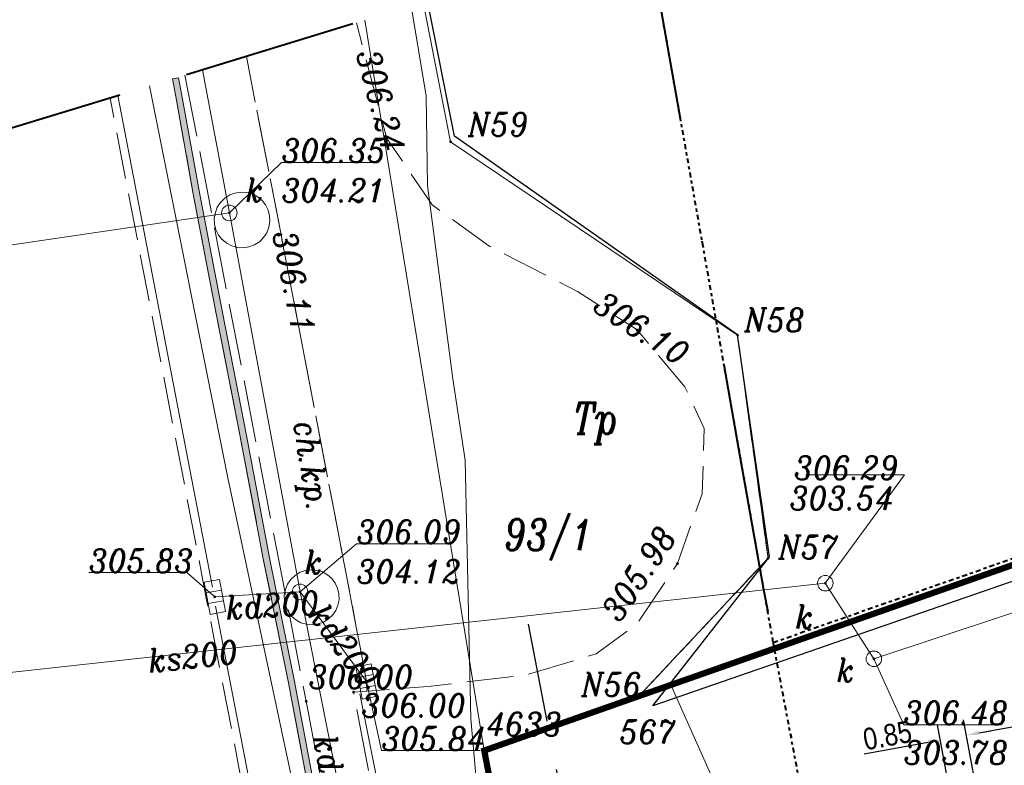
# Model space of a CAD drawing. Extents: x 779 to 3668, y -1329 to 9570.
# Tile 86 of 106: x 2148 to 2179, y -246 to -222. Entities that reach past the tile are written whole.
import ezdxf

# ---------------------------------------------------------------- set-up
doc = ezdxf.new("R2010")
doc.units = 0
for name, pattern in [('0.5_0.5', [1, 0.5, -0.5]), ('1.5_0.5', [2, 1.5, -0.5]), ('CENTER2', [1.125, 0.75, -0.125, 0.125, -0.125]), ('CIĄGłA', [0]), ('DGN Style 3', [7.83309, 5.595065, -2.238026]), ('DGN Style 4', [0.3202, 0.16, -0.08, 0.0002, -0.08]), ('HIDDEN2', [4.7625, 3.175, -1.5875]), ('mz2.0_0.5', [2.5, 2, -0.5])]:
    doc.linetypes.add(name, pattern=pattern)
for name, color, linetype, lineweight in [('203-punkt graniczny', 7, 'Continuous', 0), ('203-punkt graniczny-Atr103', 7, 'Continuous', 0), ('210-oznaczenie konturu użytku gruntowego', 7, 'Continuous', 0), ('211-numer działki ewidencyjnej', 7, 'Continuous', 0), ('217-kontur klasyfikacyjny', 7, 'Continuous', 0), ('218-kontur użytku gruntowego', 7, 'Continuous', 0), ('219-działka ewidencyjna', 7, 'Continuous', 0), ('AGP1_granica_opracow', 7, 'Continuous', 15), ('AGP1_HATCH', 7, 'Continuous', 5), ('chodnik (powierzchnia) - ob. projektowany', 7, 'Continuous', 0), ('chodnik (powierzchnia) - ob. projektowany-Atr17', 7, 'Continuous', 0), ('ekran akustyczny (linia) - ob. projektowany', 7, 'Continuous', 0), ('jezdnia (powierzchnia)', 7, 'Continuous', 0), ('kanał technologiczny (linia)', 7, 'Continuous', 0), ('komora podziemna - przewód kanalizacyjny (powierzchnia)-SK', 7, 'Continuous', 0), ('kratka ściekowa (punkt)-SK', 7, 'Continuous', 0), ('MPZP', 7, 'Continuous', 0), ('odwodnienie liniowe (linia)-SK', 7, 'Continuous', 0), ('ogrodzenie trwałe (linia)', 7, 'Continuous', 0), ('przewód elektroenergetyczny (linia)-SEPOD', 7, 'Continuous', 0), ('przewód gazowy (linia)-SG', 7, 'Continuous', 0), ('przewód kanalizacyjny (linia)-SK', 7, 'Continuous', 0), ('przewód kanalizacyjny (linia)-SK-Atr1', 7, 'Continuous', 0), ('punkt o określonej wysokości (sieć kanalizacyjna)-SK', 7, 'Continuous', 0), ('punkt o określonej wysokości (sieć kanalizacyjna)-SK - ob. w budowie', 7, 'Continuous', 0), ('punkt o określonej wysokości (sieć kanalizacyjna)-SK - ob. w budowie-Atr2', 7, 'Continuous', 0), ('punkt o określonej wysokości (sieć kanalizacyjna)-SK - ob. w budowie-Atr3', 7, 'Continuous', 0), ('punkt o określonej wysokości (sieć kanalizacyjna)-SK-Atr2', 7, 'Continuous', 0), ('punkt o określonej wysokości (sieć kanalizacyjna)-SK-Atr3', 7, 'Continuous', 0), ('punkt wysokościowy sztuczny', 7, 'Continuous', 0), ('punkt wysokościowy sztuczny-Atr2', 7, 'Continuous', 0), ('RTPW02', 7, 'Continuous', 0), ('właz okrągły - siec kanalizacyjna (punkt)-SK', 7, 'Continuous', 0), ('właz okrągły - siec kanalizacyjna (punkt)-SK-Atr17', 7, 'Continuous', 0), ('Zakres', 7, 'Continuous', 0), ('zz-legenda', 7, 'Continuous', 13), ('zz-wypełnienie-chodniki', 142, 'Continuous', 5)]:
    doc.layers.add(name, color=color, linetype=linetype, lineweight=lineweight)
doc.styles.add('ARIAL', font='ARIALN.TTF')
doc.styles.get("Standard").update_dxf_attribs({"font": 'arial.ttf'})
doc.styles.add('Style-ITALIC_1250', font='ITALIC_1250.shx')
doc.linetypes.add('902-500', pattern='A,3.75,[24,dgnlstyle-geo-mz.shx,S=0.002786,R=0,X=0,Y=0],3.75', length=7.5)
doc.dimstyles.new('z1do1', dxfattribs={"dimtxt": 0.7, "dimasz": 0.4, "dimexe": 0.5, "dimexo": 0.5, "dimgap": 0.1, "dimtad": 1, "dimrnd": 0.05, "dimzin": 0, "dimdsep": 46, "dimtxsty": 'ARIAL', "dimcen": 0.09, "dimazin": 0, "dimtfac": 1, "dimtofl": 0, "dimtmove": 0, "dimatfit": 3, "dimfxl": 1, "dimtolj": 1, "dimtzin": 0, "dimarcsym": 0})

# ---------------------------------------------------------------- blocks, each defined once
blk = doc.blocks.new('203')
at = {"linetype": 'Continuous', "lineweight": -2, "ltscale": 10}
h = blk.add_hatch(color=0, dxfattribs=at)
edge = h.paths.add_edge_path()
edge.add_arc((0, 0), 0.45, 0, 360)
blk = doc.blocks.new('US22')
at = {"color": 0, "linetype": 'Continuous', "lineweight": -2, "ltscale": 10}
blk.add_circle((0, 0), 2.5, dxfattribs=at)
blk = doc.blocks.new('PW01_1')
at = {"linetype": 'Continuous', "lineweight": 13, "ltscale": 10}
h = blk.add_hatch(color=0, dxfattribs=at)
edge = h.paths.add_edge_path()
edge.add_arc((0, 0), 0.45, 0, 360)
blk = doc.blocks.new('US05')
at = {"color": 0, "linetype": 'Continuous', "lineweight": 13, "ltscale": 10}
for p, q in [((-5.25, -2.5), (-5.25, 2.5)), ((-5.25, 2.5), (-1.75, 2.5)), ((-1.75, -2.5), (-1.75, 2.5)), ((-1.75, 2.5), (1.75, 2.5)), ((1.75, -2.5), (1.75, 2.5)), ((1.75, 2.5), (5.25, 2.5)), ((5.25, -2.5), (5.25, 2.5)), ((-5.25, -2.5), (-1.75, -2.5)), ((-1.75, -2.5), (1.75, -2.5)), ((1.75, -2.5), (5.25, -2.5))]:
    blk.add_line(p, q, dxfattribs=at)
blk = doc.blocks.new('PW02')
at = {"linetype": 'Continuous', "lineweight": 13, "ltscale": 10}
h = blk.add_hatch(color=0, dxfattribs=at)
edge = h.paths.add_edge_path()
edge.add_arc((0, 0), 0.45, 0, 360)
blk = doc.blocks.new('RTPW02')
at = {"layer": 'RTPW02', "linetype": 'Continuous', "lineweight": 13}
h = blk.add_hatch(color=7, dxfattribs=at)
edge = h.paths.add_edge_path()
edge.add_arc((0, 0), 0.045, 0, 360)
blk = doc.blocks.new('PZT MDCP podkład')
at = {"layer": '217-kontur klasyfikacyjny', "color": 8, "linetype": '1.5_0.5', "lineweight": 13, "flags": 128}
for points in [[(2104.806, 136.906), (2105.786, 129.736)], [(2105.786, 129.736), (2101.636, 125.306)]]:
    blk.add_lwpolyline(points, dxfattribs=at)
at = {"layer": '218-kontur użytku gruntowego', "color": 8, "linetype": '0.5_0.5', "lineweight": 13, "flags": 128}
for points in [[(2105.786, 129.736), (2104.806, 136.906)], [(2104.806, 136.906), (2105.786, 129.736)], [(2101.636, 125.306), (2105.786, 129.736)], [(2105.786, 129.736), (2101.636, 125.306)]]:
    blk.add_lwpolyline(points, dxfattribs=at)
at = {"layer": '219-działka ewidencyjna', "color": 8, "linetype": 'Continuous', "lineweight": 13, "flags": 128}
for points in [[(2094.705, 147.607), (2095.586, 143.126)], [(2092.828, 147.033), (2096.666, 123.556)], [(2095.586, 143.126), (2104.806, 136.906)], [(2102.666, 125.666), (2135.196, 137.086)], [(2104.806, 136.906), (2105.786, 129.736)], [(2101.636, 125.306), (2105.786, 129.736)], [(2102.666, 125.666), (2101.636, 125.306)], [(2102.666, 125.666), (2122.376, 81.446)], [(2096.666, 123.556), (2101.636, 125.306)], [(2100.586, 103.266), (2096.666, 123.556)]]:
    blk.add_lwpolyline(points, dxfattribs=at)
at = {"layer": 'chodnik (powierzchnia) - ob. projektowany', "color": 8, "linetype": 'mz2.0_0.5', "lineweight": 13, "flags": 128}
blk.add_lwpolyline([(2087.05, 145.266), (2087.05, 145.266), (2087.446, 143.206), (2091.006, 124.816), (2094.286, 107.736), (2095.816, 107.956), (2094.336, 115.646), (2092.466, 125.436), (2092.896, 125.466), (2092.886, 125.776), (2092.556, 127.526), (2090.136, 140.136), (2089.025, 145.87), (2089.025, 145.87)], dxfattribs=at)
at = {"layer": 'ekran akustyczny (linia) - ob. projektowany', "color": 8, "linetype": 'mz2.0_0.5', "lineweight": 13, "flags": 128}
blk.add_lwpolyline([(2086.645, 145.142), (2086.776, 144.456), (2087.306, 141.506), (2088.056, 137.596), (2088.826, 133.646), (2089.566, 129.716), (2090.366, 125.786), (2091.106, 121.856), (2091.886, 117.966), (2092.626, 114.026)], dxfattribs=at)
at = {"layer": 'jezdnia (powierzchnia)', "color": 8, "linetype": '1.5_0.5', "lineweight": 13, "flags": 128}
for points in [[(2089.025, 145.87), (2089.025, 145.87), (2090.136, 140.136), (2092.556, 127.526), (2092.886, 125.776), (2092.896, 125.466), (2094.866, 125.616), (2097.966, 125.976), (2100.266, 126.666), (2101.576, 127.626), (2102.876, 129.566), (2103.666, 131.806), (2103.736, 133.906), (2103.116, 135.246), (2101.576, 137.076), (2099.666, 138.316), (2096.816, 139.776), (2094.996, 141.096), (2093.536, 143.226), (2092.558, 146.951), (2092.558, 146.951)], [(2070.276, 140.136), (2073.698, 118.206), (2074.596, 113.606), (2077.106, 102.056), (2092.306, 104.766), (2090.666, 113.236), (2087.736, 128.446), (2084.644, 144.53)]]:
    blk.add_lwpolyline(points, dxfattribs=at)
at = {"layer": 'komora podziemna - przewód kanalizacyjny (powierzchnia)-SK', "color": 8, "linetype": 'Continuous', "lineweight": 13, "flags": 128}
for points in [[(2088.046, 140.296), (2087.996, 140.476), (2087.986, 140.666), (2088.026, 140.846), (2088.086, 141.026), (2088.196, 141.176), (2088.326, 141.316), (2088.486, 141.416), (2088.656, 141.476), (2088.846, 141.506), (2089.036, 141.496), (2089.216, 141.446), (2089.376, 141.356), (2089.526, 141.236), (2089.636, 141.096), (2089.726, 140.926), (2089.766, 140.746), (2089.776, 140.556), (2089.746, 140.376), (2089.676, 140.196), (2089.576, 140.046), (2089.446, 139.906), (2089.286, 139.806), (2089.106, 139.746), (2088.926, 139.716), (2088.736, 139.726), (2088.556, 139.776), (2088.396, 139.866), (2088.246, 139.986), (2088.126, 140.126), (2088.046, 140.296)], [(2091.896, 128.056), (2091.786, 127.906), (2091.656, 127.776), (2091.496, 127.686), (2091.326, 127.626), (2091.136, 127.596), (2090.956, 127.616), (2090.776, 127.666), (2090.616, 127.756), (2090.476, 127.876), (2090.366, 128.026), (2090.286, 128.196), (2090.246, 128.376), (2090.236, 128.556), (2090.276, 128.736), (2090.346, 128.906), (2090.456, 129.056), (2090.586, 129.186), (2090.746, 129.286), (2090.916, 129.346), (2091.106, 129.366), (2091.286, 129.346), (2091.466, 129.296), (2091.626, 129.206), (2091.766, 129.086), (2091.876, 128.936), (2091.956, 128.776), (2091.996, 128.596), (2092.006, 128.406), (2091.966, 128.226), (2091.896, 128.056)]]:
    blk.add_lwpolyline(points, close=True, dxfattribs=at)
at = {"layer": 'MPZP', "color": 8, "linetype": 'DGN Style 4', "lineweight": 40}
blk.add_line((2105.951, 127.031), (2101.919, 149.813), dxfattribs=at)
at = {"layer": 'MPZP', "color": 8, "linetype": 'DGN Style 4', "lineweight": 40, "flags": 128}
for points in [[(2105.951, 127.031), (2135.306, 137.337), (2141.691, 122.493), (2145.682, 112.37), (2151.584, 97.397), (2156.726, 83.081), (2162.409, 65.301), (2167.841, 43.184), (2173.517, 19.532), (2179.635, 13.841), (2188.833, 4.752), (2192.016, 1.92)], [(2134.413, -13.933), (2127.576, 9.996), (2122.802, 37.892), (2105.951, 127.031)]]:
    blk.add_lwpolyline(points, dxfattribs=at)
at = {"layer": 'odwodnienie liniowe (linia)-SK', "color": 8, "linetype": 'Continuous', "lineweight": 13}
for p, q in [((2084.891, 144.606), (2087.936, 128.806)), ((2088.036, 128.196), (2092.536, 104.766)), ((2096.146, 108.036), (2092.666, 125.376))]:
    blk.add_line(p, q, dxfattribs=at)
at = {"layer": 'ogrodzenie trwałe (linia)', "color": 8, "linetype": '902-500', "lineweight": 30, "flags": 128}
for points in [[(2102.086, 124.996), (2105.836, 129.786), (2104.806, 136.916), (2095.706, 143.306), (2094.845, 147.65)], [(2135.536, 136.576), (2102.086, 124.996)]]:
    blk.add_lwpolyline(points, dxfattribs=at)
at = {"layer": 'przewód elektroenergetyczny (linia)-SEPOD', "color": 8, "linetype": 'Continuous', "lineweight": 13, "flags": 128}
blk.add_lwpolyline([(2085.91, 144.917), (2088.426, 132.326), (2093.556, 108.186), (2094.666, 103.096), (2076.735, 99.552)], dxfattribs=at)
at = {"layer": 'przewód gazowy (linia)-SG', "color": 8, "linetype": 'Continuous', "lineweight": 13, "flags": 128}
blk.add_lwpolyline([(2094.318, 147.489), (2094.796, 144.586), (2094.846, 141.716), (2095.656, 135.506), (2096.056, 132.886), (2096.236, 124.576), (2096.896, 117.076), (2097.416, 113.846), (2098.816, 106.906)], dxfattribs=at)
at = {"layer": 'przewód kanalizacyjny (linia)-SK', "color": 8, "linetype": 'Continuous', "lineweight": 13, "flags": 128}
for points in [[(2087.611, 145.438), (2088.476, 140.836)], [(2088.476, 140.836), (2070.577, 138.208)], [(2088.476, 140.836), (2090.746, 128.656)], [(2072.621, 125.105), (2107.626, 128.936), (2109.186, 126.506), (2134.056, 134.756)], [(2090.746, 128.656), (2088.006, 128.496)], [(2090.746, 128.656), (2093.166, 116.456)], [(2090.746, 128.656), (2092.886, 125.776)]]:
    blk.add_lwpolyline(points, dxfattribs=at)
at = {"layer": 'punkt o określonej wysokości (sieć kanalizacyjna)-SK - ob. w budowie-Atr2', "color": 8, "lineweight": 13, "flags": 128}
for points in [[(2088.476, 140.836), (2090.156, 142.456), (2093.265, 142.456)], [(2090.746, 128.656), (2092.566, 130.206), (2095.638, 130.206)], [(2088.006, 128.496), (2087.106, 129.276), (2083.965, 129.276)], [(2092.886, 125.776), (2093.366, 123.556), (2096.539, 123.556)]]:
    blk.add_lwpolyline(points, dxfattribs=at)
at = {"layer": 'punkt o określonej wysokości (sieć kanalizacyjna)-SK-Atr2', "color": 8, "lineweight": 13, "flags": 128}
for points in [[(2107.626, 128.936), (2110.173, 132.422), (2107, 132.422)], [(2109.186, 126.506), (2110.146, 124.386), (2113.287, 124.386)]]:
    blk.add_lwpolyline(points, dxfattribs=at)
at = {"layer": 'Zakres', "color": 8, "linetype": 'DGN Style 3', "lineweight": 40, "flags": 128}
blk.add_lwpolyline([(2174.696, 172.586), (2130.246, 158.476), (2070.276, 140.136), (2076.276, 101.676), (2103.086, -22.494), (2224.436, 10.666), (2208.436, 67.156), (2203.276, 85.806), (2188.226, 134.806), (2174.696, 172.586)], close=True, dxfattribs=at)
at = {"layer": '203-punkt graniczny', "color": 8, "linetype": 'Continuous', "lineweight": 13, "xscale": 0.1, "yscale": 0.1, "zscale": 0.1}
for p in [(2095.586, 143.126), (2104.806, 136.906), (2105.786, 129.736), (2102.666, 125.666), (2101.636, 125.306), (2096.666, 123.556)]:
    blk.add_blockref('203', p, dxfattribs=at)
at = {"layer": 'kratka ściekowa (punkt)-SK', "color": 8, "linetype": 'Continuous', "lineweight": 13}
for p, xscale, yscale, zscale, rotation in [((2088.006, 128.496), 0.1, 0.1, 0.1, 280.64), ((2092.886, 125.776), 0.09999999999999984, 0.09999999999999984, 0.09999999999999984, 281.082)]:
    blk.add_blockref('US05', p, dxfattribs=dict(at, xscale=xscale, yscale=yscale, zscale=zscale, rotation=rotation))
at = {"layer": 'punkt o określonej wysokości (sieć kanalizacyjna)-SK', "color": 8, "linetype": 'Continuous', "lineweight": 13, "xscale": 0.1, "yscale": 0.1, "zscale": 0.1}
for p in [(2107.626, 128.936), (2109.186, 126.506)]:
    blk.add_blockref('PW01_1', p, dxfattribs=at)
at = {"layer": 'punkt o określonej wysokości (sieć kanalizacyjna)-SK - ob. w budowie', "color": 8, "linetype": 'Continuous', "lineweight": 13, "xscale": 0.1, "yscale": 0.1, "zscale": 0.1}
for p in [(2088.476, 140.836), (2088.006, 128.496), (2090.746, 128.656), (2092.886, 125.776)]:
    blk.add_blockref('PW01_1', p, dxfattribs=at)
at = {"layer": 'punkt wysokościowy sztuczny', "color": 8, "linetype": 'Continuous', "lineweight": 13, "xscale": 0.1, "yscale": 0.1, "zscale": 0.1}
for p in [(2093.536, 143.226), (2090.136, 140.136), (2101.576, 137.076), (2102.876, 129.566)]:
    blk.add_blockref('PW02', p, dxfattribs=at)
at = {"layer": 'RTPW02', "color": 8, "linetype": 'Continuous', "lineweight": 13}
for p in [(2092.466, 125.436), (2090.944, 125.141)]:
    blk.add_blockref('RTPW02', p, dxfattribs=at)
at = {"layer": 'właz okrągły - siec kanalizacyjna (punkt)-SK', "color": 8, "linetype": 'Continuous', "lineweight": 13, "xscale": 0.1, "yscale": 0.1, "zscale": 0.1}
for p in [(2088.476, 140.836), (2107.626, 128.936), (2090.746, 128.656), (2109.186, 126.506)]:
    blk.add_blockref('US22', p, dxfattribs=at)
at = {"layer": '203-punkt graniczny-Atr103', "color": 8, "lineweight": 13, "char_height": 0.75, "attachment_point": 7, "line_spacing_factor": 0.6}
for s, insert in [('\\FITALIC_1250;\\H1x;\\W0.9;N59', (2096.145, 143.306)), ('\\FITALIC_1250;\\H1x;\\W0.9;N58', (2105.026, 137.023)), ('\\FITALIC_1250;\\H1x;\\W0.9;N57', (2106.125, 129.717)), ('\\FITALIC_1250;\\H1x;\\W0.9;N56', (2099.791, 125.306)), ('\\FITALIC_1250;\\H1x;\\W0.9;4633', (2096.735, 124.035)), ('\\FITALIC_1250;\\H1x;\\W0.9;567', (2101.018, 123.778))]:
    blk.add_mtext(s, dxfattribs=dict(at, insert=insert))
at = {"layer": '210-oznaczenie konturu użytku gruntowego', "color": 8, "linetype": 'Continuous', "lineweight": 13, "insert": (2099.521, 133.403), "char_height": 1, "attachment_point": 7, "line_spacing_factor": 0.6}
blk.add_mtext('\\FITALIC_1250;\\H1x;\\W0.79;Tp', dxfattribs=at)
at = {"layer": '211-numer działki ewidencyjnej', "color": 8, "linetype": 'Continuous', "lineweight": 13, "insert": (2097.305, 130.996), "char_height": 1, "attachment_point": 1, "line_spacing_factor": 0.6}
blk.add_mtext('\\FITALIC_1250;\\H1x;\\W0.79;93/1', dxfattribs=at)
at = {"layer": 'chodnik (powierzchnia) - ob. projektowany-Atr17', "color": 8, "lineweight": 13, "insert": (2090.289, 134.057), "char_height": 0.75, "attachment_point": 7, "rotation": 278.973, "line_spacing_factor": 0.6}
blk.add_mtext('\\FITALIC_1250;\\H1x;\\W0.9;ch.kp.', dxfattribs=at)
at = {"layer": 'przewód kanalizacyjny (linia)-SK-Atr1', "color": 8, "lineweight": 13, "char_height": 0.75, "line_spacing_factor": 0.6}
for s, insert, attachment_point, rotation in [('\\FITALIC_1250;\\H1x;\\W0.9;kd200', (2088.336, 128.516), 1, 3.341), ('\\FITALIC_1250;\\H1x;\\W0.9;kd200', (2090.986, 127.917), 7, 306.614), ('\\FITALIC_1250;\\H1x;\\W0.9;ks200', (2085.87, 126.432), 4, 6.171), ('\\FITALIC_1250;\\H1x;\\W0.9;kd600', (2091.534, 124.052), 4, 281.219)]:
    blk.add_mtext(s, dxfattribs=dict(at, insert=insert, attachment_point=attachment_point, rotation=rotation))
at = {"layer": 'punkt o określonej wysokości (sieć kanalizacyjna)-SK - ob. w budowie-Atr2', "color": 8, "lineweight": 13, "char_height": 0.75, "attachment_point": 7, "line_spacing_factor": 0.6}
for s, insert in [('\\FITALIC_1250;\\H1x;\\W0.9;306.35', (2090.156, 142.464)), ('\\FITALIC_1250;\\H1x;\\W0.9;306.09', (2092.566, 130.214)), ('\\FITALIC_1250;\\H1x;\\W0.9;305.83', (2083.965, 129.284)), ('\\FITALIC_1250;\\H1x;\\W0.9;305.84', (2093.366, 123.564))]:
    blk.add_mtext(s, dxfattribs=dict(at, insert=insert))
at = {"layer": 'punkt o określonej wysokości (sieć kanalizacyjna)-SK - ob. w budowie-Atr3', "color": 8, "lineweight": 13, "char_height": 0.75, "attachment_point": 7, "line_spacing_factor": 0.6}
for s, insert in [('\\FITALIC_1250;\\H1x;\\W0.9;304.21', (2090.156, 141.188)), ('\\FITALIC_1250;\\H1x;\\W0.9;304.12', (2092.566, 128.938))]:
    blk.add_mtext(s, dxfattribs=dict(at, insert=insert))
at = {"layer": 'punkt o określonej wysokości (sieć kanalizacyjna)-SK-Atr2', "color": 8, "lineweight": 13, "char_height": 0.75, "attachment_point": 7, "line_spacing_factor": 0.6}
for s, insert in [('\\FITALIC_1250;\\H1x;\\W0.9;306.29', (2106.622, 132.269)), ('\\FITALIC_1250;\\H1x;\\W0.9;306.48', (2110.146, 124.394))]:
    blk.add_mtext(s, dxfattribs=dict(at, insert=insert))
at = {"layer": 'punkt o określonej wysokości (sieć kanalizacyjna)-SK-Atr3', "color": 8, "lineweight": 13, "char_height": 0.75, "attachment_point": 7, "line_spacing_factor": 0.6}
for s, insert in [('\\FITALIC_1250;\\H1x;\\W0.9;303.54', (2106.482, 131.293)), ('\\FITALIC_1250;\\H1x;\\W0.9;303.78', (2110.146, 123.119))]:
    blk.add_mtext(s, dxfattribs=dict(at, insert=insert))
at = {"layer": 'punkt wysokościowy sztuczny-Atr2', "color": 8, "lineweight": 13, "char_height": 0.75, "line_spacing_factor": 0.6}
for s, insert, attachment_point, rotation in [('\\FITALIC_1250;\\H1x;\\W0.9;306.24', (2092.555, 145.973), 7, 284.723), ('\\FITALIC_1250;\\H1x;\\W0.9;306.11', (2089.871, 140.189), 7, 280.967), ('\\FITALIC_1250;\\H1x;\\W0.9;306.10', (2100.11, 137.727), 7, 327.008), ('\\FITALIC_1250;\\H1x;\\W0.9;305.98', (2100.386, 128.056), 1, 56.173)]:
    blk.add_mtext(s, dxfattribs=dict(at, insert=insert, attachment_point=attachment_point, rotation=rotation))
at = {"layer": 'RTPW02', "color": 8, "linetype": 'Continuous', "lineweight": 13, "style": 'Style-ITALIC_1250', "width": 0.9}
for p in [(2091.027, 125.55), (2092.722, 124.633)]:
    blk.add_text('306.00', height=0.75, dxfattribs=at).set_placement(p)
at = {"layer": 'właz okrągły - siec kanalizacyjna (punkt)-SK-Atr17', "color": 8, "lineweight": 13, "char_height": 0.75, "attachment_point": 7, "line_spacing_factor": 0.6}
for insert in [(2088.996, 141.196), (2090.896, 129.236), (2106.666, 127.476), (2107.986, 125.766)]:
    blk.add_mtext('\\FITALIC_1250;\\H1x;\\W0.9;k', dxfattribs=dict(at, insert=insert))
blk = doc.blocks.new('*D1451')
at = {"layer": 'Defpoints', "color": 0, "transparency": 16777216}
for p in [(2183.034, -244.182), (2183.462, -246.482), (2178.547, -247.397)]:
    blk.add_point(p, dxfattribs=at)
at = {"layer": 'zz-legenda', "color": 0, "lineweight": -2, "transparency": 16777216}
for p, q in [((2183.371, -245.99), (2182.943, -243.691)), ((2178.512, -245.025), (2182.641, -244.256)), ((2178.455, -246.906), (2178.027, -244.607))]:
    blk.add_line(p, q, dxfattribs=at)
at = {"layer": 'zz-legenda', "color": 0, "transparency": 16777216}
for points in [[(2182.629, -244.19), (2182.653, -244.321), (2183.034, -244.182)], [(2178.5, -244.959), (2178.524, -245.09), (2178.119, -245.098)]]:
    blk.add_solid(points, dxfattribs=at)
at = {"layer": 'zz-legenda', "color": 0, "transparency": 16777216, "insert": (2180.493, -244.191), "char_height": 0.7, "attachment_point": 5, "rotation": 10.5514, "style": 'ARIAL'}
blk.add_mtext('\\A1;5.00', dxfattribs=at)
blk = doc.blocks.new('*D1494')
at = {"layer": 'Defpoints', "color": 0, "transparency": 16777216}
for p in [(2177.283, -245.254), (2178.661, -248.012), (2177.803, -248.045)]:
    blk.add_point(p, dxfattribs=at)
at = {"layer": 'zz-legenda', "color": 0, "lineweight": -2, "transparency": 16777216}
for p, q in [((2177.711, -247.553), (2177.191, -244.762)), ((2178.57, -247.521), (2178.027, -244.607)), ((2178.512, -245.025), (2178.905, -244.952)), ((2176.89, -245.327), (2174.83, -245.711))]:
    blk.add_line(p, q, dxfattribs=at)
at = {"layer": 'zz-legenda', "color": 0, "transparency": 16777216}
for points in [[(2178.5, -244.959), (2178.524, -245.09), (2178.119, -245.098)], [(2176.878, -245.261), (2176.902, -245.393), (2177.283, -245.254)]]:
    blk.add_solid(points, dxfattribs=at)
at = {"layer": 'zz-legenda', "color": 0, "transparency": 16777216, "insert": (2175.579, -245.106), "char_height": 0.7, "attachment_point": 5, "rotation": 10.5514, "style": 'ARIAL'}
blk.add_mtext('\\A1;0.85', dxfattribs=at)

msp = doc.modelspace()

# ---------------------------------------------------------------- hatches: boundary and pattern name
at = {"layer": 'AGP1_HATCH', "true_color": 0xf8991e, "transparency": 33554579}
h = msp.add_hatch(color=30, dxfattribs=at)
h.dxf.hatch_style = 1
h.paths.add_polyline_path([(2158.585, -255.12), (2158.782, -255.083), (2158.041, -251.142), (2157.261, -247.252), (2156.521, -243.322), (2155.721, -239.392), (2154.981, -235.462), (2154.211, -231.512), (2153.462, -227.604), (2152.932, -224.654), (2152.8, -223.967), (2152.603, -224.004), (2152.735, -224.69), (2153.265, -227.64), (2154.015, -231.55), (2154.785, -235.5), (2155.525, -239.43), (2156.325, -243.36), (2157.065, -247.29), (2157.845, -251.18)])
at = {"layer": 'zz-wypełnienie-chodniki'}
h = msp.add_hatch(dxfattribs=at)
h.set_pattern_fill('ANSI37', color=256, scale=0.1, style=0)
edge = h.paths.add_edge_path()
edge.add_arc((2213.798, -338.871), 2.633, 240.8317, 270.2907, ccw=False)
edge.add_arc((2214.308, -338.312), 3.373, 200.4117, 237.8983, ccw=False)
edge.add_arc((2368.544, -287.686), 165.704, 197.78063, 198.21758, ccw=False)
edge.add_arc((2214.562, -337.058), 4, 112.3008, 197.8899, ccw=False)
edge.add_line((2213.044, -333.358), (2216.905, -332.05))
edge.add_arc((2211.041, -315.811), 17.265, 289.857, 321.7648)
edge.add_arc((2212.625, -317.085), 15.232, 321.8391, 367.187)
edge.add_line((2227.737, -315.179), (2223.088, -291.385))
edge.add_line((2223.088, -291.385), (2221.238, -285.323))
edge.add_line((2221.238, -285.323), (2217.65, -275.293))
edge.add_line((2217.65, -275.293), (2210.524, -257.217))
edge.add_line((2210.524, -257.217), (2206.575, -247.203))
edge.add_line((2206.575, -247.203), (2206.242, -246.357))
edge.add_arc((2201.59, -248.192), 5.001, 21.5279, 100.5413)
edge.add_line((2200.675, -243.276), (2200.542, -243.3))
edge.add_line((2200.542, -243.3), (2178.547, -247.397))
edge.add_line((2178.547, -247.397), (2187.813, -297.142))
edge.add_line((2187.813, -297.142), (2191.516, -296.452))
edge.add_arc((2191.648, -297.648), 1.203, -19.9619, 96.3072, ccw=False)
edge.add_arc((2192.309, -297.887), 0.5, 317.2271, 339.9615, ccw=False)
edge.add_arc((2197.626, -302.806), 6.744, 137.2271, 184.4632)
edge.add_line((2190.903, -303.331), (2191.261, -305.647))
edge.add_line((2191.261, -305.647), (2192.319, -311.358))
edge.add_line((2192.319, -311.358), (2193.162, -315.902))
edge.add_line((2193.162, -315.902), (2195.318, -325.837))
edge.add_arc((2210.401, -321.909), 15.586, 194.5951, 204.2785)
edge.add_arc((2203.598, -324.846), 8.178, 205.1212, 225.4637)
edge.add_line((2197.862, -330.675), (2200.293, -333.092))
edge.add_arc((2194.588, -338.265), 7.702, 27.1145, 42.1999, ccw=False)
edge.add_line((2201.443, -334.755), (2202.535, -337.305))
edge.add_arc((2196.295, -339.134), 6.503, -2.9609, 16.3405, ccw=False)
edge.add_arc((2184.659, -337.354), 18.253, 344.7004, 353.3418, ccw=False)
edge.add_line((2202.265, -342.17), (2201.975, -343.22))
edge.add_arc((2192.413, -339.706), 10.187, 310.1754, 339.8225, ccw=False)
edge.add_line((2198.985, -347.49), (2198.507, -347.682))
edge.add_arc((2192.413, -339.706), 10.037, 307.382, 339.7888)
edge.add_arc((2172.677, -334.532), 30.409, 343.4897, 347.8328)
edge.add_arc((2184.654, -337.353), 18.108, 348.5707, 353.3645)
edge.add_arc((2196.212, -339.143), 6.436, 357.3081, 376.0488)
edge.add_line((2202.397, -337.364), (2201.307, -334.819))
edge.add_arc((2198.581, -335.504), 2.812, 14.1144, 55.2095)
edge.add_line((2200.185, -333.195), (2197.757, -330.782))
edge.add_arc((2203.598, -324.846), 8.328, 205.1136, 225.4611, ccw=False)
edge.add_arc((2210.401, -321.909), 15.736, 194.5839, 204.2825, ccw=False)
edge.add_line((2195.172, -325.872), (2193.015, -315.931))
edge.add_line((2193.015, -315.931), (2192.139, -311.239))
edge.add_line((2192.139, -311.239), (2189.469, -311.736))
edge.add_line((2189.469, -311.736), (2188.434, -306.334))
edge.add_line((2188.434, -306.334), (2191.142, -305.83))
edge.add_line((2191.142, -305.83), (2190.754, -303.349))
edge.add_arc((2197.626, -302.806), 6.894, 137.4766, 184.5106, ccw=False)
edge.add_arc((2192.177, -297.809), 0.5, 317.4766, 342.905)
edge.add_arc((2191.651, -297.647), 1.05, 342.905, 381.532)
edge.add_line((2192.628, -297.262), (2185.882, -298.518))
edge.add_line((2185.882, -298.518), (2183.725, -286.938))
edge.add_line((2183.725, -286.938), (2184.856, -286.727))
edge.add_line((2184.856, -286.727), (2177.536, -247.433))
edge.add_line((2177.536, -247.433), (2178.519, -247.25))
edge.add_line((2178.519, -247.25), (2200.529, -243.15))
edge.add_line((2200.529, -243.15), (2200.649, -243.128))
edge.add_arc((2201.59, -248.191), 5.151, 21.5199, 100.5252, ccw=False)
edge.add_line((2206.381, -246.302), (2206.71, -247.137))
edge.add_line((2206.71, -247.137), (2210.67, -257.181))
edge.add_line((2210.67, -257.181), (2214.426, -266.706))
edge.add_line((2214.426, -266.706), (2215.04, -266.464))
edge.add_line((2215.04, -266.464), (2215.649, -268.008))
edge.add_line((2215.649, -268.008), (2215.035, -268.25))
edge.add_line((2215.035, -268.25), (2217.79, -275.238))
edge.add_line((2217.79, -275.238), (2221.381, -285.279))
edge.add_line((2221.381, -285.279), (2223.235, -291.356))
edge.add_line((2223.235, -291.356), (2227.886, -315.161))
edge.add_arc((2212.625, -317.085), 15.382, -38.1613, 7.187, ccw=False)
edge.add_arc((2211.041, -315.811), 17.415, 289.8521, 321.7651, ccw=False)
edge.add_line((2216.955, -332.191), (2213.092, -333.5))
edge.add_arc((2214.529, -337.043), 3.823, 112.068, 198.2671)
edge.add_line((2210.898, -338.241), (2211.287, -339.437))
edge.add_arc((2213.748, -338.622), 2.593, 198.3194, 219.5312)
edge.add_arc((2213.798, -338.871), 2.483, 214.3489, 282.1486)
edge.add_line((2214.321, -341.298), (2213.812, -341.504))

# ---------------------------------------------------------------- linework, layer by layer
at = {"color": 18, "linetype": 'CIĄGłA', "lineweight": 5, "true_color": 0x000000}
msp.add_lwpolyline([(2158.585, -255.12), (2158.782, -255.083), (2158.041, -251.142), (2157.261, -247.252), (2156.521, -243.322), (2155.721, -239.392), (2154.981, -235.462), (2154.211, -231.512), (2153.462, -227.604), (2152.932, -224.654), (2152.8, -223.967), (2152.603, -224.004), (2152.735, -224.69), (2153.265, -227.64), (2154.015, -231.55), (2154.785, -235.5), (2155.525, -239.43), (2156.325, -243.36), (2157.065, -247.29), (2157.845, -251.18)], close=True, dxfattribs=at)
at = {"color": 3, "linetype": 'HIDDEN2', "lineweight": 30}
msp.add_lwpolyline([(2164.038, -241.525), (2168.084, -262.485), (2169.744, -271.154), (2173.465, -290.261), (2177.539, -311.032)], dxfattribs=at)
at = {"layer": 'AGP1_granica_opracow', "color": 5, "linetype": 'CENTER2', "lineweight": 9, "ltscale": 5, "const_width": 0.2}
msp.add_lwpolyline([(2207.465, -246.73), (2201.155, -232.06), (2168.625, -243.48), (2167.595, -243.84), (2162.625, -245.59), (2166.545, -265.88), (2169.935, -283.36)], dxfattribs=at)
at = {"layer": 'MPZP', "color": 202, "linetype": 'DGN Style 4', "lineweight": 40, "ltscale": 50, "true_color": 0x8a2be2, "flags": 128}
msp.add_lwpolyline([(2200.372, -383.08), (2193.535, -359.15), (2193.105, -356.636), (2192.746, -354.538), (2192.059, -350.529), (2190.677, -342.454), (2189.38, -334.871), (2188.761, -331.255), (2187.435, -324.24), (2186.914, -321.488), (2185.885, -316.043), (2185.166, -312.24), (2184.596, -309.227), (2183.438, -303.098), (2182.811, -299.782), (2181.653, -293.656), (2180.562, -287.887), (2179.674, -283.19), (2178.869, -278.928), (2178.09, -274.807), (2177.235, -270.285), (2175.348, -260.303), (2173.578, -250.94), (2171.611, -240.426), (2170.809, -235.899), (2167.877, -219.333)], dxfattribs=at)

# ---------------------------------------------------------------- block references
at = {"layer": 'kanał technologiczny (linia)', "color": 18, "linetype": 'CIĄGłA', "lineweight": 5, "true_color": 0x000000}
msp.add_blockref('PZT MDCP podkład', (65.959, -369.147), dxfattribs=at)

# ---------------------------------------------------------------- dimensions: what is measured, and where the dimension line sits
at = {"layer": 'zz-legenda'}
dim = msp.add_aligned_dim(p1=(2178.547, -247.397), p2=(2183.462, -246.482), distance=2.339, dimstyle='z1do1', dxfattribs=at)
dim.commit()
dim.dimension.update_dxf_attribs({"geometry": '*D1451', "text_midpoint": (2180.493, -244.191)})
dim = msp.add_linear_dim(base=(2177.283, -245.254), p1=(2178.661, -248.012), p2=(2177.803, -248.045), angle=10.5514, dimstyle='z1do1', dxfattribs=at)
dim.commit()
dim.dimension.update_dxf_attribs({"geometry": '*D1494', "text_midpoint": (2175.579, -245.106)})

doc.saveas('drawing.dxf')
